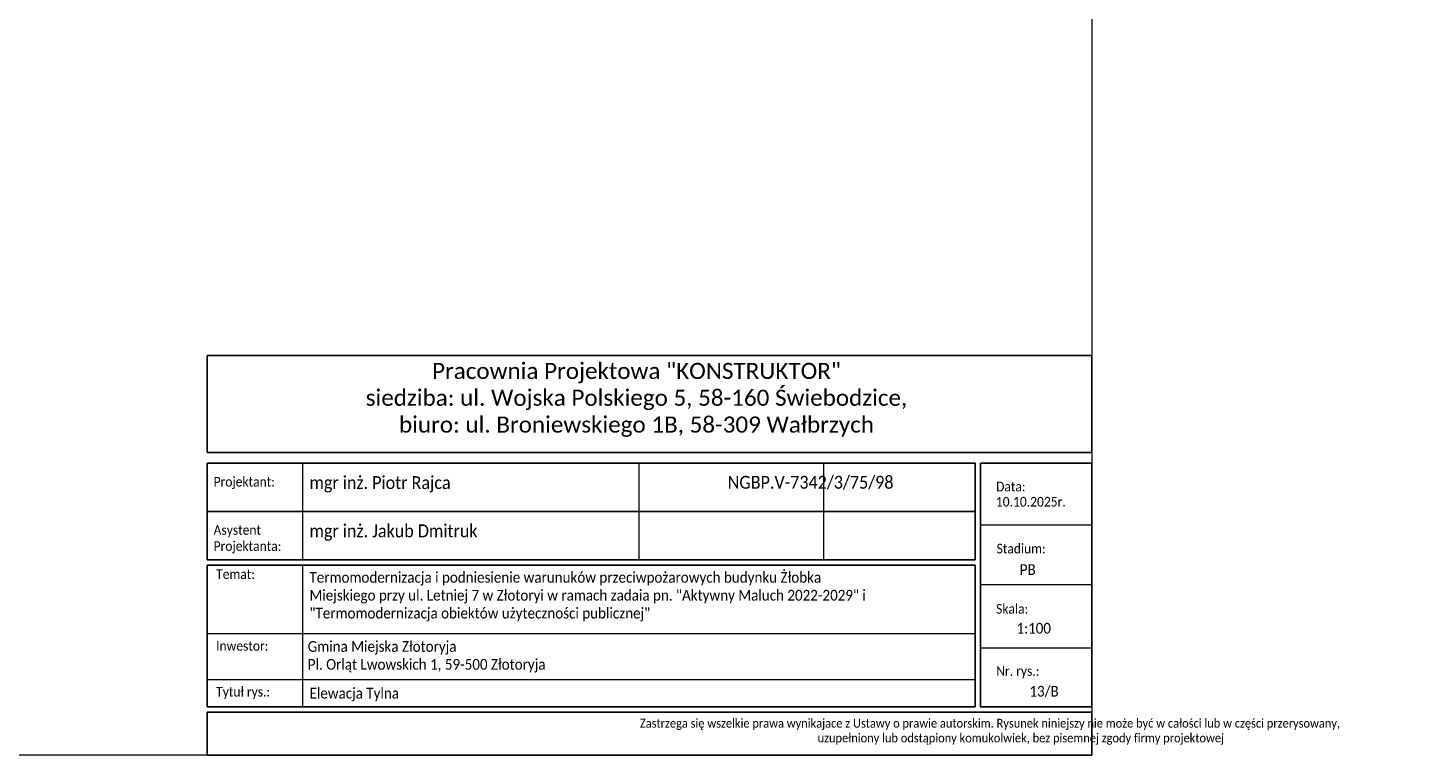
# Model space of a CAD drawing. Header units: millimetres. Extents: x 2341 to 31069, y -7915 to 10644.
# Tile 82 of 105: x 20027 to 22403, y 114 to 1348. Entities that reach past the tile are written whole.
import ezdxf

# ---------------------------------------------------------------- set-up
doc = ezdxf.new("R2010")
doc.units = ezdxf.units.MM
doc.layers.add('A_Kontur_cienka', color=250, linetype='Continuous', lineweight=0)
doc.layers.add('koła', color=7, linetype='Continuous')
doc.styles.add('ROMANS', font='romans.shx', dxfattribs={"height": 1})
doc.styles.get("Standard").update_dxf_attribs({"font": 'ARIAL.TTF'})
doc.styles.add('TABELKA', font='romans.shx', dxfattribs={"width": 0.9})

msp = doc.modelspace()

# ---------------------------------------------------------------- hatches: boundary and pattern name
at = {"layer": 'koła'}
h = msp.add_hatch(color=9, dxfattribs=at)
h.dxf.hatch_style = 1
h.paths.add_polyline_path([(16690.5, 2443.9), (16624.5, 2443.9), (16624.5, 2438.9), (16690.5, 2438.9)])
h.paths.add_polyline_path([(16624.5, 2443.9), (16562.5, 2443.9), (16562.5, 2438.9), (16624.5, 2438.9)])
h.paths.add_polyline_path([(19164.5, 2411.9), (18494.5, 2411.9), (18494.5, 2406.9), (19164.5, 2406.9)])
h.paths.add_polyline_path([(21262.5, 2436.9), (21196.5, 2436.9), (21196.5, 2431.9), (21262.5, 2431.9)])
h.paths.add_polyline_path([(21804.5, 1953.9), (21763.5, 1953.9), (21763.5, 1950.9), (21804.5, 1950.9)])
h.paths.add_polyline_path([(16659.1, 628.7), (17237.9, 628.7), (17237.9, 682.2), (16659.1, 682.2)], flags=9)
h.paths.add_polyline_path([(16659.1, 729.9), (16943.9, 729.9), (16943.9, 783.4), (16659.1, 783.4)], flags=9)
h.paths.add_polyline_path([(16659.1, 831), (16943.9, 831), (16943.9, 884.5), (16659.1, 884.5)], flags=9)
h.paths.add_polyline_path([(16659.1, 932.1), (16943.9, 932.1), (16943.9, 985.6), (16659.1, 985.6)], flags=9)
h.paths.add_polyline_path([(16659.1, 1033.2), (16943.9, 1033.2), (16943.9, 1086.7), (16659.1, 1086.7)], flags=9)
h.paths.add_polyline_path([(16659.1, 1134.3), (16934.7, 1134.3), (16934.7, 1187.8), (16659.1, 1187.8)], flags=9)
h.paths.add_polyline_path([(16659.1, 1235.4), (16943.9, 1235.4), (16943.9, 1288.9), (16659.1, 1288.9)], flags=9)
h.paths.add_polyline_path([(16659.1, 1328.7), (17422.9, 1328.7), (17422.9, 1382.1), (16659.1, 1382.1)], flags=9)
h.paths.add_polyline_path([(16659.1, 1431.9), (16894.6, 1431.9), (16894.6, 1485.4), (16659.1, 1485.4)], flags=9)
h.paths.add_polyline_path([(16470.6, 1511.2), (17223.2, 1511.2), (17223.2, 1606.4), (16470.6, 1606.4)], flags=9)
h.paths.add_polyline_path([(20525.3, 763.7), (21565.4, 763.7), (21565.4, 805.2), (20525.3, 805.2)], flags=9)
h.paths.add_polyline_path([(20371.9, 775.3), (20446.6, 775.3), (20446.6, 809.3), (20371.9, 809.3)], flags=9)
h.paths.add_polyline_path([(21239.9, 863.4), (21535.2, 863.4), (21535.2, 948), (21239.9, 948)], flags=9)
h.paths.add_polyline_path([(20526.8, 902.1), (20779.9, 902.1), (20779.9, 947.4), (20526.8, 947.4)], flags=9)
h.paths.add_polyline_path([(20370.9, 910.1), (20487.7, 910.1), (20487.7, 944.1), (20370.9, 944.1)], flags=9)
h.paths.add_polyline_path([(20529.3, 599.7), (20882.2, 599.7), (20882.2, 667.9), (20529.3, 667.9)], flags=9)
h.paths.add_polyline_path([(20491.5, 478.1), (21700.1, 478.1), (21700.1, 535.4), (20491.5, 535.4)], flags=9)
h.paths.add_polyline_path([(20618.9, 986.1), (21561.5, 986.1), (21561.5, 1143.8), (20618.9, 1143.8)], flags=9)
h.paths.add_polyline_path([(21750.7, 555.6), (21772.9, 555.6), (21772.9, 593.4), (21750.7, 593.4)], flags=9)
h.paths.add_polyline_path([(21727.7, 662.8), (21796, 662.8), (21796, 700.5), (21727.7, 700.5)], flags=9)
h.paths.add_polyline_path([(21694.1, 592.6), (21776.2, 592.6), (21776.2, 626.6), (21694.1, 626.6)], flags=9)
h.paths.add_polyline_path([(21693.7, 905.4), (21752.4, 905.4), (21752.4, 939.4), (21693.7, 939.4)], flags=9)
h.paths.add_polyline_path([(21715.7, 762.5), (21819.2, 762.5), (21819.2, 800.3), (21715.7, 800.3)], flags=9)
h.paths.add_polyline_path([(21694.5, 879.5), (21793.2, 879.5), (21793.2, 913.5), (21694.5, 913.5)], flags=9)
h.paths.add_polyline_path([(21695.8, 799), (21788.1, 799), (21788.1, 833), (21695.8, 833)], flags=9)
h.paths.add_polyline_path([(21695, 696.8), (21758.2, 696.8), (21758.2, 730.8), (21695, 730.8)], flags=9)
h.paths.add_polyline_path([(20371.9, 556.1), (20472.6, 556.1), (20472.6, 590.1), (20371.9, 590.1)], flags=9)
h.paths.add_polyline_path([(20370.1, 635), (20467.9, 635), (20467.9, 669), (20370.1, 669)], flags=9)
h.paths.add_polyline_path([(20527.9, 552.6), (20721.3, 552.6), (20721.3, 590.4), (20527.9, 590.4)], flags=9)
at = {"layer": 'koła', "true_color": 0xf2cf44}
h = msp.add_hatch(color=53, dxfattribs=at)
h.dxf.hatch_style = 1
h.paths.add_polyline_path([(16627.5, 2249.4), (16627.5, 2215, -0.689436), (16958.5, 2154.6), (16958.5, 2214.9, 0.535094)])
h.paths.add_polyline_path([(16627.5, 2028.6), (16627.5, 1994.2, 0.306685), (16842.8, 1931.4, -0.048338), (16847.1, 1954.2, -0.364904)])
h.paths.add_polyline_path([(16953.9, 2020.3, 0.073589), (16925.4, 2013.6, -0.097111), (16873.9, 1967.3, 0.073589), (16864.2, 1939.7, 0.15439)])
h.paths.add_polyline_path([(16964.3, 2040.6, 0.048338), (16941.3, 2038.8, -0.04146), (16925.4, 2013.6, -0.073589), (16953.9, 2020.3, 0.028617)])
h.paths.add_polyline_path([(16969.7, 2053.9), (16958.5, 2053.9), (16958.5, 2089, -0.074167), (16941.3, 2038.8, -0.048338), (16964.3, 2040.6, 0.017861)])
h.paths.add_polyline_path([(18321.9, 1990.6, -0.034113), (18318.4, 1970.5, -0.316652), (18416.3, 1909.9), (18437.7, 1909.9, 0.325314)])
h.paths.add_polyline_path([(18296.6, 1966.7, 0.042878), (18301.5, 1988.5, 0.267681), (18210.9, 1909.9), (18214.5, 1909.9), (18214.5, 1882.8, 0.023112), (18225.7, 1887.2, -0.288651)])
h.paths.add_polyline_path([(18224.5, 1865.1, -0.017478), (18214.5, 1861.8), (18214.5, 1822.3, 0.152364), (18261.5, 1768.4), (18261.5, 1792.8, -0.212172)])
h.paths.add_polyline_path([(18406.5, 1783.2), (18406.5, 1813.7, -0.152458), (18359.5, 1777.1), (18359.5, 1755.9, 0.114719)])
h.paths.add_polyline_path([(18321.9, 1990.6, 0.042807), (18301.5, 1988.5, -0.042878), (18296.6, 1966.7, -0.05545), (18318.4, 1970.5, 0.034113)])
h.paths.add_polyline_path([(21483.6, 1893.9), (21509.2, 1893.9, -0.434507), (21655.4, 1893.9), (21672.5, 1893.9), (21672.5, 1868.8, -0.112098), (21682.3, 1825.7, -0.937976), (21483.2, 1812.9), (21463, 1812.9, 0.948092), (21702.3, 1825.7, 0.735542)])
h.paths.add_polyline_path([(20109.9, 2333.9), (20089.9, 2333.9, -0.162278), (20059.9, 2243.9), (20084.1, 2243.9, 0.140388)])
h.paths.add_polyline_path([(20055.5, 2209.3), (20055.5, 2238.4, -0.120235), (19998.5, 2195.8), (19998.5, 2174.3, 0.099299)])
h.paths.add_polyline_path([(19853.5, 2211.3), (19853.5, 2187.5, 0.074944), (19900.5, 2168.5), (19900.5, 2189.2, -0.08722)])
h.paths.add_polyline_path([(19789.9, 2333.9), (19769.9, 2333.9, 0.140388), (19795.7, 2243.9), (19819.9, 2243.9, -0.162278)])
h.paths.add_polyline_path([(16659.1, 628.7), (17237.9, 628.7), (17237.9, 682.2), (16659.1, 682.2)], flags=9)
h.paths.add_polyline_path([(16659.1, 729.9), (16943.9, 729.9), (16943.9, 783.4), (16659.1, 783.4)], flags=9)
h.paths.add_polyline_path([(16659.1, 831), (16943.9, 831), (16943.9, 884.5), (16659.1, 884.5)], flags=9)
h.paths.add_polyline_path([(16659.1, 932.1), (16943.9, 932.1), (16943.9, 985.6), (16659.1, 985.6)], flags=9)
h.paths.add_polyline_path([(16659.1, 1033.2), (16943.9, 1033.2), (16943.9, 1086.7), (16659.1, 1086.7)], flags=9)
h.paths.add_polyline_path([(16659.1, 1134.3), (16934.7, 1134.3), (16934.7, 1187.8), (16659.1, 1187.8)], flags=9)
h.paths.add_polyline_path([(16659.1, 1235.4), (16943.9, 1235.4), (16943.9, 1288.9), (16659.1, 1288.9)], flags=9)
h.paths.add_polyline_path([(16659.1, 1328.7), (17422.9, 1328.7), (17422.9, 1382.1), (16659.1, 1382.1)], flags=9)
h.paths.add_polyline_path([(16659.1, 1431.9), (16894.6, 1431.9), (16894.6, 1485.4), (16659.1, 1485.4)], flags=9)
h.paths.add_polyline_path([(16470.6, 1511.2), (17223.2, 1511.2), (17223.2, 1606.4), (16470.6, 1606.4)], flags=9)
h.paths.add_polyline_path([(20525.3, 763.7), (21565.4, 763.7), (21565.4, 805.2), (20525.3, 805.2)], flags=9)
h.paths.add_polyline_path([(20371.9, 775.3), (20446.6, 775.3), (20446.6, 809.3), (20371.9, 809.3)], flags=9)
h.paths.add_polyline_path([(21239.9, 863.4), (21535.2, 863.4), (21535.2, 948), (21239.9, 948)], flags=9)
h.paths.add_polyline_path([(20526.8, 902.1), (20779.9, 902.1), (20779.9, 947.4), (20526.8, 947.4)], flags=9)
h.paths.add_polyline_path([(20370.9, 910.1), (20487.7, 910.1), (20487.7, 944.1), (20370.9, 944.1)], flags=9)
h.paths.add_polyline_path([(20529.3, 599.7), (20882.2, 599.7), (20882.2, 667.9), (20529.3, 667.9)], flags=9)
h.paths.add_polyline_path([(20491.5, 478.1), (21700.1, 478.1), (21700.1, 535.4), (20491.5, 535.4)], flags=9)
h.paths.add_polyline_path([(20618.9, 986.1), (21561.5, 986.1), (21561.5, 1143.8), (20618.9, 1143.8)], flags=9)
h.paths.add_polyline_path([(21750.7, 555.6), (21772.9, 555.6), (21772.9, 593.4), (21750.7, 593.4)], flags=9)
h.paths.add_polyline_path([(21727.7, 662.8), (21796, 662.8), (21796, 700.5), (21727.7, 700.5)], flags=9)
h.paths.add_polyline_path([(21694.1, 592.6), (21776.2, 592.6), (21776.2, 626.6), (21694.1, 626.6)], flags=9)
h.paths.add_polyline_path([(21693.7, 905.4), (21752.4, 905.4), (21752.4, 939.4), (21693.7, 939.4)], flags=9)
h.paths.add_polyline_path([(21715.7, 762.5), (21819.2, 762.5), (21819.2, 800.3), (21715.7, 800.3)], flags=9)
h.paths.add_polyline_path([(21694.5, 879.5), (21793.2, 879.5), (21793.2, 913.5), (21694.5, 913.5)], flags=9)
h.paths.add_polyline_path([(21695.8, 799), (21788.1, 799), (21788.1, 833), (21695.8, 833)], flags=9)
h.paths.add_polyline_path([(21695, 696.8), (21758.2, 696.8), (21758.2, 730.8), (21695, 730.8)], flags=9)
h.paths.add_polyline_path([(20371.9, 556.1), (20472.6, 556.1), (20472.6, 590.1), (20371.9, 590.1)], flags=9)
h.paths.add_polyline_path([(20370.1, 635), (20467.9, 635), (20467.9, 669), (20370.1, 669)], flags=9)
h.paths.add_polyline_path([(20527.9, 552.6), (20721.3, 552.6), (20721.3, 590.4), (20527.9, 590.4)], flags=9)

# ---------------------------------------------------------------- linework, layer by layer
at = {"color": 0, "lineweight": 15, "ltscale": 10}
for p, q in [((20493.7, 445.7), (20493.7, 609.5)), ((21064.5, 445.7), (21064.5, 609.5)), ((21377.5, 445.7), (21377.5, 609.5)), ((21832.8, 504.4), (21643.5, 504.4)), ((20493.7, 196.2), (20493.7, 436.6)), ((21832.8, 402.9), (21643.5, 402.9)), ((21634.4, 319.9), (20331.3, 319.9)), ((21643.5, 296), (21832.8, 296)), ((21634.4, 241.7), (20331.3, 241.7))]:
    msp.add_line(p, q, dxfattribs=at)
at = {"color": 0, "ltscale": 10}
msp.add_line((20331.3, 527.6), (21634.4, 527.6), dxfattribs=at)
for points in [[(20331.3, 792.2), (21832.8, 792.2), (21832.8, 627.7), (20331.3, 627.7)], [(20331.3, 609.5), (21634.4, 609.5), (21634.4, 445.7), (20331.3, 445.7)], [(21643.5, 609.5), (21832.8, 609.5), (21832.8, 196.2), (21643.5, 196.2)], [(20331.3, 436.6), (21634.4, 436.6), (21634.4, 196.2), (20331.3, 196.2)], [(20331.3, 187.1), (21832.8, 187.1), (21832.8, 114.3), (20331.3, 114.3)]]:
    msp.add_lwpolyline(points, close=True, dxfattribs=at)
at = {"layer": 'A_Kontur_cienka', "color": 0, "ltscale": 30}
msp.add_lwpolyline([(16232.8, 2984.3), (21832.8, 2984.3), (21832.8, 114.3), (16232.8, 114.3), (16232.8, 2984.3)], dxfattribs=at)

# ---------------------------------------------------------------- texts
at = {"color": 0, "ltscale": 10, "insert": (20357.9, 779.6), "char_height": 27.3, "width": 1403.675, "attachment_point": 1}
msp.add_mtext('\\pqc;\\fCalibri|b0|i0|c0|p0;Pracownia Projektowa "KONSTRUKTOR"\\Psiedziba: ul. Wojska Polskiego 5, 58-160 Świebodzice,\\Pbiuro: ul. Broniewskiego 1B, 58-309 Wałbrzych', dxfattribs=at)
at = {"color": 0, "ltscale": 10, "attachment_point": 1, "style": 'TABELKA'}
for s, insert, char_height, width in [('\\fCalibri|b0|i0|c0|p0;\\W0.9;Projektant:', (20342, 586.2), 16.38, 198.38), ('\\fCalibri|b0|i0|c0|p0;\\W0.9;Data:', (21670, 578), 16.38, 198.396), ('{\\fCalibri|b0|i0|c238|p34;10.10.2025\\fCalibri|b0|i0|c0|p34;r.}', (21669.7, 552.2), 16.38, 198.38), ('{\\fCalibri|b0|i0|c0|p0;Asystent\\PProjektanta:}', (20342, 504.3), 16.38, 198.38), ('\\fCalibri|b0|i0|c0|p0;\\W0.9;Stadium:', (21670.9, 472.7), 16.38, 198.396), ('\\fCalibri|b0|i0|c0|p0;\\W0.9;Temat:', (20346.3, 429.4), 16.38, 198.396), ('\\A1;\\pxt20.75813,41.51508;{\\fCalibri|b0|i0|c238|p34;Termomodernizacja i podniesienie warunuków przeciwpożarowych budynku Żłobka \\PMiejskiego przy ul. Letniej 7 w Złotoryi w ramach zadaia pn. "Aktywny Maluch 2022-2029" i\\P"Termomodernizacja obiektów użyteczności publicznej"\\P\\pt0;\\P\\P\\pt20.75813,41.51508; }', (20504.7, 424.8), 18.2, 1242.764), ('{\\fCalibri|b0|i0|c238|p0;PB}', (21710.2, 438), 18.2, 42.786), ('\\fCalibri|b0|i0|c0|p0;\\W0.9;Skala:', (21670.1, 370.5), 16.38, 198.396), ('{\\fCalibri|b0|i0|c0|p0;1:100}', (21704.6, 338.5), 18.2, 198.38), ('\\fCalibri|b0|i0|c0|p0;\\W0.9;Inwestor:', (20346.3, 307.6), 16.38, 198.396), ('\\fCalibri|b0|i0|c0|p0;\\W0.9;Nr. rys.:', (21670.3, 265.1), 16.38, 198.396), ('\\fCalibri|b0|i0|c0|p0;\\W0.9;Tytuł rys.:', (20346.3, 229.8), 16.38, 198.396), ('{\\fCalibri|b0|i0|c0|p0;13/B}', (21726.6, 231.6), 18.2, 198.38)]:
    msp.add_mtext(s, dxfattribs=dict(at, insert=insert, char_height=char_height, width=width))
at = {"color": 0, "ltscale": 10, "attachment_point": 1}
for s, insert, char_height, style in [('\\fCalibri|b0|i0|c0|p0;\\W0.9;mgr inż. Piotr Rajca', (20504.8, 587.4), 21.84, 'TABELKA'), ('\\pxqc;{\\fCalibri|b0|i0|c0|p0;NGBP.V-7342/3/75/98}', (21214.6, 587.9), 21.84, 'TABELKA'), ('{\\fCalibri|b0|i0|c0|p0;mgr inż. Jakub Dmitruk}', (20504.8, 505.5), 21.84, 'TABELKA'), ('\\A1;\\P{\\fCalibri|b0|i0|c238|p34;Gmina Miejska Złotoryja \\PPl. Orląt Lwowskich 1, 59-500 Złotoryja}', (20501.8, 337.9), 18.2, 'TABELKA'), ('{\\fCalibri|b0|i0|c0|p0;Elewacja Tylna}', (20504.8, 228.3), 18.2, 'TABELKA'), ('\\pqc;\\fCalibri|b0|i0|c0|p0;\\W0.9;Zastrzega się wszelkie prawa wynikajace z Ustawy o prawie autorskim. Rysunek niniejszy nie może być w całości lub w części przerysowany,\\P                      uzupełniony lub odstąpiony komukolwiek, bez pisemnej zgody firmy projektowej ', (21065.6, 175.7), 15, 'ROMANS')]:
    msp.add_mtext(s, dxfattribs=dict(at, insert=insert, char_height=char_height, style=style))

doc.saveas('drawing.dxf')
